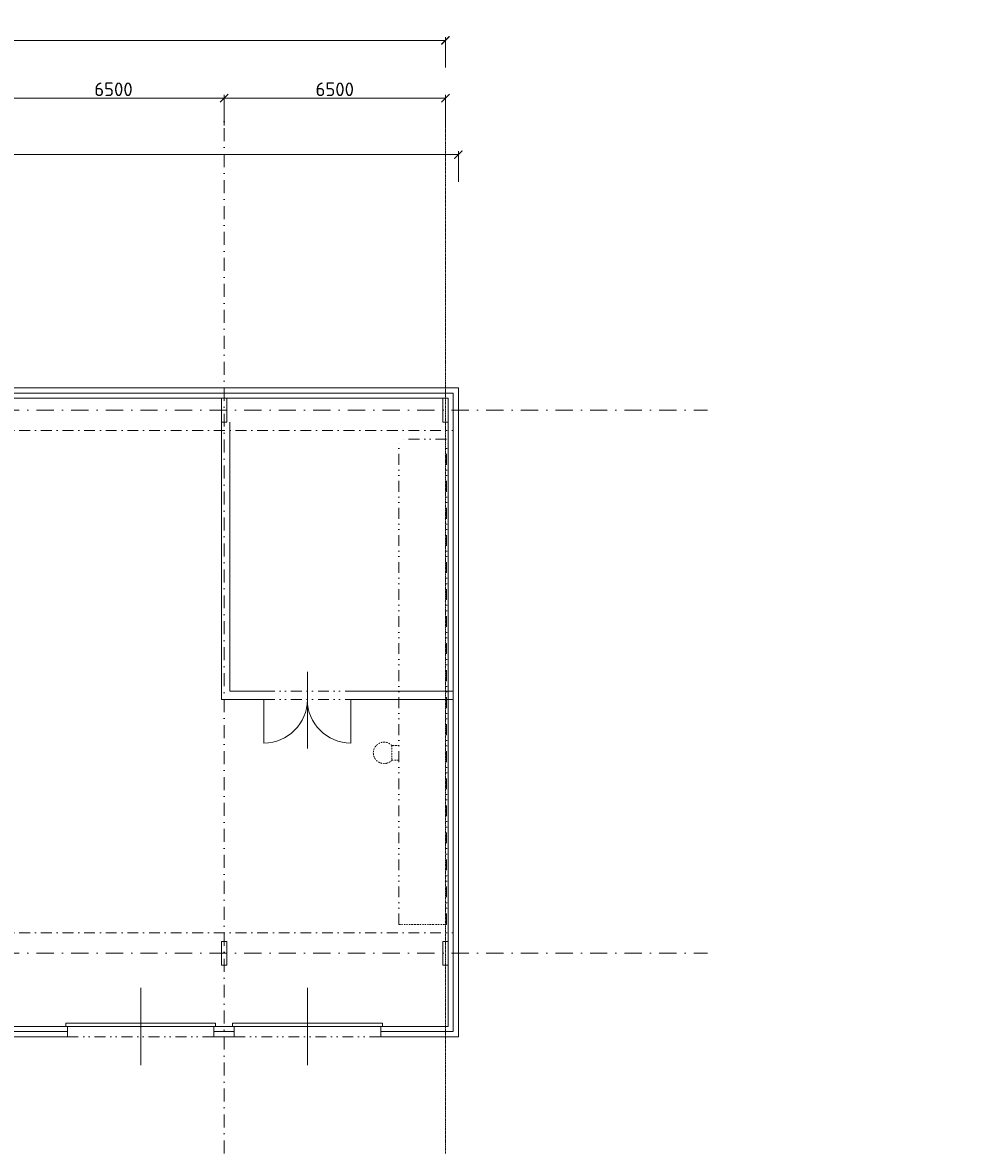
# Model space of a CAD drawing. Header units: millimetres. Extents: x -796345 to 3713765, y -2985421 to 2187451.
# Tile 164 of 256: x 167231 to 195277, y 58905 to 92108. Entities that reach past the tile are written whole.
import ezdxf
from ezdxf import colors
from ezdxf.entities.mleader import LeaderData, LeaderLine
from ezdxf.math import Vec2, Vec3

# ---------------------------------------------------------------- set-up
doc = ezdxf.new("R2010")
doc.units = ezdxf.units.MM
doc.header["$PDMODE"] = 1
for name, pattern in [('CENTERX2', [101.6, 63.5, -12.7, 12.7, -12.7]), ('DASHDOT', [25.4, 12.7, -6.35, 0, -6.35]), ('DELICI', [7.7, 3, -1.4, 0.25, -1.4, 0.25, -1.4]), ('DIVIDE', [31.75, 12.7, -6.35, 0, -6.35, 0, -6.35])]:
    doc.linetypes.add(name, pattern=pattern)
doc.layers.get('Defpoints').update_dxf_attribs({"color": 8})
for name, color, linetype, lineweight in [('A99_N_koty-200', 5, 'Continuous', 5), ('A99_N_osy', 1, 'CENTERX2', 9), ('A99_N_txt-popis-50', 240, 'Continuous', 9), ('A99_S_kce-nad-vid', 181, 'DASHDOT', 5), ('A99_S_kce-pohl', 7, 'Continuous', 5), ('A99_S_kce-rez-sil', 7, 'Continuous', 15), ('A99_S_kce-rez-ten', 7, 'Continuous', 9), ('A99_S_osy', 1, 'CENTERX2', 5), ('A99_S_otvory', 7, 'Continuous', 5), ('A99_S_sloupy', 7, 'Continuous', 5)]:
    doc.layers.add(name, color=color, linetype=linetype, lineweight=lineweight)
doc.styles.add('A99_kota', font='isocpeur.ttf', dxfattribs={"height": 2})
doc.styles.add('A99_popis', font='isocpeur.ttf')
doc.dimstyles.new('A99_kota_200 new', dxfattribs={"dimscale": 200, "dimtxt": 2, "dimasz": 1.2, "dimexe": 0.5, "dimexo": 1.5, "dimgap": 0.3, "dimtad": 1, "dimdec": 0, "dimzin": 3, "dimdsep": 46, "dimtxsty": 'A99_kota', "dimblk": 'ARCHTICK', "dimcen": 2.5, "dimazin": 2, "dimtfac": 0.75, "dimtdec": 0, "dimtmove": 2, "dimatfit": 0, "dimfxl": 4, "dimfxlon": 1, "dimtolj": 1, "dimtzin": 0, "dimlwd": 5, "dimlwe": 5, "dimarcsym": 0})

# ---------------------------------------------------------------- blocks, each defined once
blk = doc.blocks.new('_ArchTick')
at = {"color": 0, "linetype": 'ByBlock', "const_width": 0.15}
blk.add_lwpolyline([(-0.5, -0.5), (0.5, 0.5)], dxfattribs=at)
blk = doc.blocks.new('*D157')
at = {"layer": 'A99_N_koty-200', "color": 0, "lineweight": 5, "transparency": 16777216}
for p, q in [((166650, 89090), (166650, 89990)), ((173150, 89090), (173150, 89990)), ((166650, 89890), (173150, 89890))]:
    blk.add_line(p, q, dxfattribs=at)
at = {"layer": 'Defpoints', "color": 0, "lineweight": 0, "transparency": 16777216}
for p in [(173150, 89890), (166650, 84024), (173150, 84024)]:
    blk.add_point(p, dxfattribs=at)
at = {"layer": 'A99_N_koty-200', "color": 0, "lineweight": 5, "transparency": 16777216, "xscale": 240, "yscale": 240, "zscale": 240, "rotation": 180}
blk.add_blockref('_ArchTick', (166650, 89890), dxfattribs=at)
at = {"layer": 'A99_N_koty-200', "color": 0, "lineweight": 5, "transparency": 16777216, "xscale": 240, "yscale": 240, "zscale": 240}
blk.add_blockref('_ArchTick', (173150, 89890), dxfattribs=at)
at = {"layer": 'A99_N_koty-200', "color": 0, "transparency": 16777216, "insert": (169900, 90150), "char_height": 400, "attachment_point": 5, "style": 'A99_kota'}
blk.add_mtext('\\A1;6500', dxfattribs=at)
blk = doc.blocks.new('*D158')
at = {"layer": 'A99_N_koty-200', "color": 0, "lineweight": 5, "transparency": 16777216}
for p, q in [((173150, 89090), (173150, 89990)), ((179650, 89090), (179650, 89990)), ((173150, 89890), (179650, 89890))]:
    blk.add_line(p, q, dxfattribs=at)
at = {"layer": 'Defpoints', "color": 0, "lineweight": 0, "transparency": 16777216}
for p in [(179650, 89890), (173150, 84024), (179650, 84024)]:
    blk.add_point(p, dxfattribs=at)
at = {"layer": 'A99_N_koty-200', "color": 0, "lineweight": 5, "transparency": 16777216, "xscale": 240, "yscale": 240, "zscale": 240, "rotation": 180}
blk.add_blockref('_ArchTick', (173150, 89890), dxfattribs=at)
at = {"layer": 'A99_N_koty-200', "color": 0, "lineweight": 5, "transparency": 16777216, "xscale": 240, "yscale": 240, "zscale": 240}
blk.add_blockref('_ArchTick', (179650, 89890), dxfattribs=at)
at = {"layer": 'A99_N_koty-200', "color": 0, "transparency": 16777216, "insert": (176400, 90150), "char_height": 400, "attachment_point": 5, "style": 'A99_kota'}
blk.add_mtext('\\A1;6500', dxfattribs=at)
blk = doc.blocks.new('*D160')
at = {"layer": 'A99_N_koty-200', "color": 0, "lineweight": 5, "transparency": 16777216}
for p, q in [((140650, 90785), (140650, 91685)), ((179650, 90785), (179650, 91685)), ((140650, 91585), (179650, 91585))]:
    blk.add_line(p, q, dxfattribs=at)
at = {"layer": 'Defpoints', "color": 0, "lineweight": 0, "transparency": 16777216}
for p in [(179650, 91585), (140650, 84024), (179650, 84024)]:
    blk.add_point(p, dxfattribs=at)
at = {"layer": 'A99_N_koty-200', "color": 0, "lineweight": 5, "transparency": 16777216, "xscale": 240, "yscale": 240, "zscale": 240, "rotation": 180}
blk.add_blockref('_ArchTick', (140650, 91585), dxfattribs=at)
at = {"layer": 'A99_N_koty-200', "color": 0, "lineweight": 5, "transparency": 16777216, "xscale": 240, "yscale": 240, "zscale": 240}
blk.add_blockref('_ArchTick', (179650, 91585), dxfattribs=at)
at = {"layer": 'A99_N_koty-200', "color": 0, "transparency": 16777216, "insert": (160150, 91845), "char_height": 400, "attachment_point": 5, "style": 'A99_kota'}
blk.add_mtext('\\A1;39000', dxfattribs=at)
blk = doc.blocks.new('*D162')
at = {"layer": 'A99_N_koty-200', "color": 0, "lineweight": 5, "transparency": 16777216}
for p, q in [((5450, 87432), (5450, 88332)), ((180030, 87432), (180030, 88332)), ((5450, 88232), (180030, 88232))]:
    blk.add_line(p, q, dxfattribs=at)
at = {"layer": 'Defpoints', "color": 0, "lineweight": 0, "transparency": 16777216}
for p in [(180030, 88232), (5450, 82250), (180030, 81380)]:
    blk.add_point(p, dxfattribs=at)
at = {"layer": 'A99_N_koty-200', "color": 0, "lineweight": 5, "transparency": 16777216, "xscale": 240, "yscale": 240, "zscale": 240, "rotation": 180}
blk.add_blockref('_ArchTick', (5450, 88232), dxfattribs=at)
at = {"layer": 'A99_N_koty-200', "color": 0, "lineweight": 5, "transparency": 16777216, "xscale": 240, "yscale": 240, "zscale": 240}
blk.add_blockref('_ArchTick', (180030, 88232), dxfattribs=at)
at = {"layer": 'A99_N_koty-200', "color": 0, "transparency": 16777216, "insert": (92740, 88492), "char_height": 400, "attachment_point": 5, "style": 'A99_kota'}
blk.add_mtext('\\A1;174580', dxfattribs=at)

msp = doc.modelspace()

# ---------------------------------------------------------------- linework, layer by layer
at = {"layer": 'A99_N_osy', "linetype": 'DASHDOT', "ltscale": 40}
for p, q in [((139190, 80730), (187349.6, 80730)), ((139190, 64780), (187349.6, 64780))]:
    msp.add_line(p, q, dxfattribs=at)
at = {"layer": 'A99_S_kce-nad-vid', "linetype": 'DASHDOT', "ltscale": 25}
for p, q in [((139190, 80130), (179880, 80130)), ((139190, 65380), (179880, 65380))]:
    msp.add_line(p, q, dxfattribs=at)
at = {"layer": 'A99_S_kce-nad-vid', "linetype": 'DIVIDE', "ltscale": 25}
for p, q in [((179680, 79880), (178280, 79880)), ((178280, 65630), (178280, 79880)), ((179680, 65630), (179680, 79880)), ((174320, 72480), (176870, 72480)), ((174320, 72230), (176870, 72230)), ((168550, 62330), (172850, 62330)), ((173450, 62330), (177750, 62330))]:
    msp.add_line(p, q, dxfattribs=at)
at = {"layer": 'A99_S_kce-pohl'}
for p, q in [((147070, 81080), (179730, 81080)), ((179730, 62630), (179730, 81080)), ((166570, 62630), (168550, 62630)), ((168550, 62630), (168550, 62480)), ((172850, 62630), (173450, 62630)), ((172850, 62630), (172850, 62480)), ((173450, 62630), (173450, 62480)), ((177750, 62630), (179730, 62630)), ((177750, 62480), (177750, 62630))]:
    msp.add_line(p, q, dxfattribs=at)
at = {"layer": 'A99_S_kce-rez-sil'}
for p, q in [((161950, 81380), (180030, 81380)), ((180030, 62330), (180030, 81380)), ((147070, 81230), (179880, 81230)), ((179880, 62480), (179880, 81230)), ((173070, 80380), (173070, 72230)), ((173320, 80380), (173320, 72480)), ((173320, 72480), (174320, 72480)), ((176870, 72480), (179880, 72480)), ((173070, 72230), (174320, 72230)), ((176870, 72230), (179880, 72230)), ((166420, 62480), (168550, 62480)), ((168550, 62330), (168550, 62480)), ((172850, 62480), (173450, 62480)), ((172850, 62330), (172850, 62480)), ((173450, 62330), (173450, 62480)), ((177750, 62480), (179880, 62480)), ((177750, 62330), (177750, 62480)), ((166270, 62330), (168550, 62330)), ((172850, 62330), (173450, 62330)), ((177750, 62330), (180030, 62330))]:
    msp.add_line(p, q, dxfattribs=at)
at = {"layer": 'A99_S_kce-rez-ten', "linetype": 'DELICI', "ltscale": 10}
for p, q in [((178280, 70883.6), (178076.7, 70883.6)), ((178076.7, 70883.6), (178076.7, 70448.6)), ((178076.7, 70448.6), (178280, 70448.6)), ((178280, 65630), (179680, 65630))]:
    msp.add_line(p, q, dxfattribs=at)
msp.add_arc((177848.4, 70666), 315.4, 43.6031, 316.398, dxfattribs=at)
at = {"layer": 'A99_S_osy', "linetype": 'DASHDOT', "lineweight": 5, "ltscale": 30}
msp.add_line((173150, 58905.5), (173150, 89569.6), dxfattribs=at)
at = {"layer": 'A99_S_osy', "linetype": 'DASHDOT', "lineweight": 5}
msp.add_line((179650, 58905.5), (179650, 89569.6), dxfattribs=at)
at = {"layer": 'A99_S_otvory'}
for p, q in [((175595, 70797.6), (175595, 73043.7)), ((174320, 72230), (174320, 70955)), ((176870, 72230), (176870, 70955)), ((170700, 61496), (170700, 63764)), ((175600, 61496), (175600, 63764)), ((172900, 62730), (168500, 62730)), ((168500, 62730), (168500, 62630)), ((168500, 62630), (172900, 62630)), ((172900, 62630), (172900, 62730)), ((177800, 62730), (173400, 62730)), ((173400, 62730), (173400, 62630)), ((173400, 62630), (177800, 62630)), ((177800, 62630), (177800, 62730))]:
    msp.add_line(p, q, dxfattribs=at)
for centre, start, end in [((174320, 72230), 270, 0), ((176870, 72230), 180, 270)]:
    msp.add_arc(centre, 1275, start, end, dxfattribs=at)
at = {"layer": 'A99_S_sloupy', "ltscale": 2}
for points in [[(173230, 80380), (173070, 80380), (173070, 81080), (173230, 81080)], [(179730, 80380), (179570, 80380), (179570, 81080), (179730, 81080)], [(173230, 64430), (173070, 64430), (173070, 65130), (173230, 65130)], [(179730, 64430), (179570, 64430), (179570, 65130), (179730, 65130)]]:
    msp.add_lwpolyline(points, close=True, dxfattribs=at)

# ---------------------------------------------------------------- dimensions: what is measured, and where the dimension line sits
at = {"layer": 'A99_N_koty-200'}
for base, p1, p2, picture, middle in [((179650, 91585.3), (140650, 84023.6), (179650, 84023.6), '*D160', (160150, 91845.3)), ((173150, 89889.6), (166650, 84023.6), (173150, 84023.6), '*D157', (169900, 90149.6)), ((179650, 89889.6), (173150, 84023.6), (179650, 84023.6), '*D158', (176400, 90149.6)), ((180030, 88232.3), (5450, 82250), (180030, 81380), '*D162', (92740, 88492.3))]:
    dim = msp.add_linear_dim(base=base, p1=p1, p2=p2, dimstyle='A99_kota_200 new', override={"dimscale": 0, "dimtix": 1, "dimtofl": 1, "dimtmove": 1, "dimatfit": 1}, dxfattribs=at)
    dim.commit()
    dim.dimension.update_dxf_attribs({"geometry": picture, "text_midpoint": middle})

# ---------------------------------------------------------------- leaders
at = {"layer": 'A99_N_txt-popis-50', "lineweight": 9}
ml = msp.add_multileader_mtext('Standard', dxfattribs=at)
ml.set_content('\\A1;{\\C256;výměna stávajících sekční vrat za nová}', color=1, style='A99_popis')
ml.set_leader_properties(color=256, linetype='ByLayer', lineweight=-1)
ml.build(insert=Vec2(0, 0))
ml.multileader.update_dxf_attribs({"dogleg_length": 200, "arrow_head_size": 300, "scale": 200})
ctx = ml.context
ctx.base_point, ctx.scale, ctx.char_height, ctx.arrow_head_size, ctx.landing_gap_size, ctx.plane_origin = Vec3(9095, 72885), 200, 400, 300, 1000, Vec3(8542.5, 64790)
notes = []
notes.append((ctx, [(0, (1, 1, 0), (8295, 72885), (1, 0), 800, [(0, [(5830, 72885)], 0, [])])]))
ctx.mtext.insert, ctx.mtext.width, ctx.mtext.flow_direction = Vec3(10095, 73145), 9865.703, 5
ml = msp.add_multileader_mtext('Standard', dxfattribs=at)
ml.set_content('\\A1;{\\C256;osazení nových dveří\\P(požární únik)}', color=1, style='A99_popis')
ml.set_leader_properties(color=256, linetype='ByLayer', lineweight=-1)
ml.build(insert=Vec2(0, 0))
ml.multileader.update_dxf_attribs({"dogleg_length": 6.4, "arrow_head_size": 200, "scale": 200})
ctx = ml.context
ctx.base_point, ctx.scale, ctx.char_height, ctx.arrow_head_size, ctx.landing_gap_size, ctx.plane_origin = Vec3(9575, 69050), 200, 400, 200, 400, Vec3(8542.5, 60475.8)
notes.append((ctx, [(0, (1, 1, 0), (8295, 69050), (1, 0), 1280, [(0, [(5750, 67035)], 0, [])])]))
ctx.mtext.insert, ctx.mtext.width, ctx.mtext.flow_direction = Vec3(9975, 69310), 5317.307, 5
for ctx, leaders in notes:
    for number, flags, end, landing, length, lines in leaders:
        leader = LeaderData()
        leader.index, (leader.has_last_leader_line, leader.has_dogleg_vector, leader.attachment_direction) = number, flags
        leader.last_leader_point, leader.dogleg_vector, leader.dogleg_length = Vec3(end), Vec3(landing), length
        for number, points, colour, breaks in lines:
            line = LeaderLine()
            line.index, line.vertices, line.color, line.breaks = number, Vec3.list(points), colors.encode_raw_color(colour), breaks
            leader.lines.append(line)
        ctx.leaders.append(leader)

doc.saveas('drawing.dxf')
